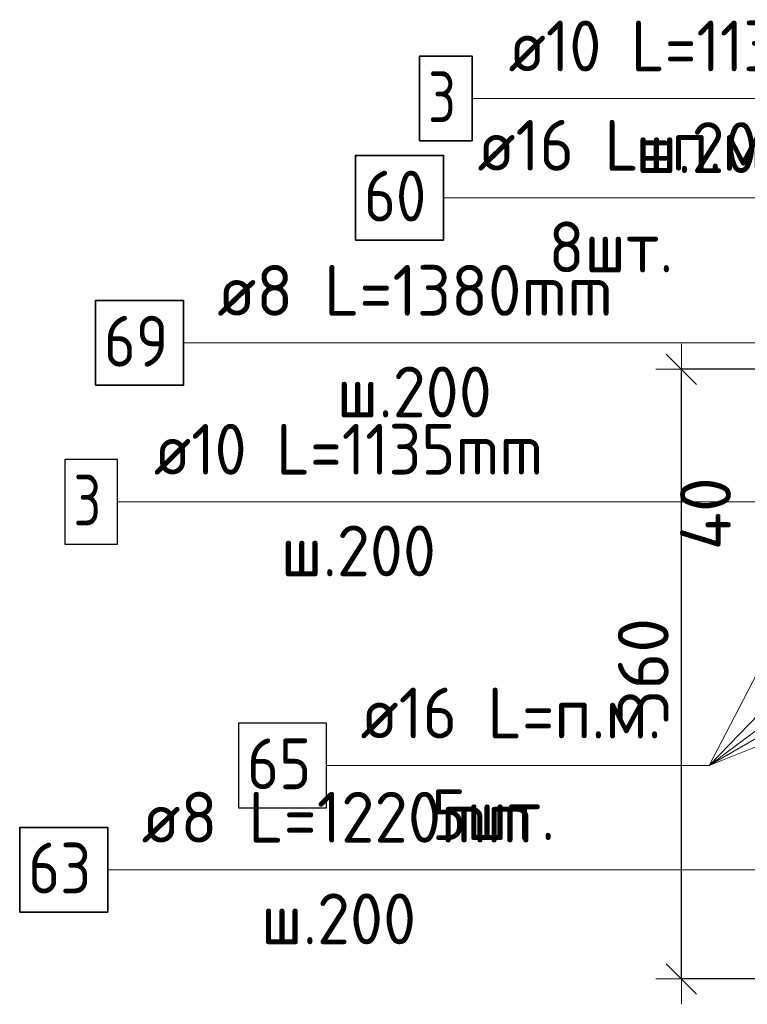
# Model space of a CAD drawing. Header units: metres. Extents: x -38 to 93, y -15 to 21.
# Tile 83 of 195: x 71.593 to 72.023, y 1.939 to 2.521. Entities that reach past the tile are written whole.
import ezdxf

# ---------------------------------------------------------------- set-up
doc = ezdxf.new("R2010")
doc.units = ezdxf.units.M
doc.header["$PDMODE"] = 65
for name, color, linetype, lineweight in [('XR$3$Арм.стержн. Арматура края', 96, 'Continuous', 35), ('XR$3$Арм.стержн. Хомут', 240, 'Continuous', 35), ('XR$3$Арм.стержн.горизонт. 1', 180, 'Continuous', 35), ('XR$3$Размерная линия (1)', 7, 'Continuous', 13), ('XR$5$Арм.стержн. Арматура края', 96, 'Continuous', 35), ('XR$5$Арм.стержн.горизонт. 1', 180, 'Continuous', 35), ('XR$5$Размерная линия (1)', 7, 'Continuous', 13)]:
    doc.layers.add(name, color=color, linetype=linetype, lineweight=lineweight)
doc.styles.add('ISOCPEUR', font='txt')
doc.dimstyles.new('DIMSTYLE_18', dxfattribs={"dimtxt": 0.03, "dimasz": 0.03, "dimexe": 0, "dimexo": 0, "dimgap": 0.015, "dimtad": 2, "dimdec": 0, "dimlfac": 1000, "dimrnd": 5, "dimzin": 12, "dimdsep": 46, "dimtxsty": 'ISOCPEUR', "dimblk1": 'ALL_ML_STRICH', "dimblk2": 'ALL_ML_STRICH', "dimsah": 1, "dimcen": 0, "dimclrd": 7, "dimclre": 256, "dimclrt": 7, "dimadec": 0, "dimazin": 0, "dimtfac": 1, "dimtdec": 0, "dimtix": 1, "dimtmove": 2, "dimatfit": 3, "dimfxl": 0, "dimtvp": 1.2, "dimtzin": 0, "dimlwd": 0, "dimlwe": -3, "dimarcsym": 0})
doc.dimstyles.new('DIMSTYLE_19', dxfattribs={"dimtxt": 0.03, "dimasz": 0.03, "dimexe": 0, "dimexo": 0, "dimgap": 0.015, "dimtad": 2, "dimdec": 0, "dimlfac": 1000, "dimrnd": 5, "dimzin": 12, "dimdsep": 46, "dimtxsty": 'ISOCPEUR', "dimblk1": 'ALL_ML_STRICH', "dimblk2": 'ALL_ML_STRICH', "dimsah": 1, "dimcen": 0, "dimclrd": 7, "dimclre": 256, "dimclrt": 7, "dimadec": 0, "dimazin": 0, "dimtfac": 1, "dimtdec": 0, "dimtix": 1, "dimtmove": 2, "dimatfit": 3, "dimfxl": 0, "dimtzin": 0, "dimlwd": 0, "dimlwe": -3, "dimarcsym": 0})

# ---------------------------------------------------------------- blocks, each defined once
blk = doc.blocks.new('ALL_ML_STRICH')
at = {"color": 0, "linetype": 'ByBlock', "lineweight": -2}
for p, q in [((0, -0.5), (0, 0.5)), ((-0.3, -0.3), (0.3, 0.3)), ((-1, 0), (0.5, 0))]:
    blk.add_line(p, q, dxfattribs=at)
blk = doc.blocks.new('*D340')
at = {"layer": 'DEFPOINTS', "color": 7, "linetype": 'Continuous', "lineweight": 13, "transparency": 33554687}
for p in [(72.11861, 2.31411), (71.98386, 1.95411), (72.11861, 1.95411)]:
    blk.add_point(p, dxfattribs=at)
at = {"layer": 'XR$3$Размерная линия (1)', "color": 9, "linetype": 'Continuous', "lineweight": -2, "true_color": 0xc7c7c7, "transparency": 33554687}
for p, q in [((72.09861, 2.31411), (71.98386, 2.31411)), ((72.09861, 1.95411), (71.98386, 1.95411))]:
    blk.add_line(p, q, dxfattribs=at)
at = {"layer": 'XR$3$Размерная линия (1)', "color": 7, "linetype": 'Continuous', "lineweight": -2, "transparency": 33554687}
blk.add_line((71.98386, 1.95411), (71.98386, 2.31411), dxfattribs=at)
at = {"layer": 'XR$3$Размерная линия (1)', "color": 7, "linetype": 'Continuous', "lineweight": 13, "transparency": 33554687, "xscale": 0.03, "yscale": 0.03, "zscale": 0.03}
for p, rotation in [((71.98386, 2.31411), 90), ((71.98386, 1.95411), 270)]:
    blk.add_blockref('ALL_ML_STRICH', p, dxfattribs=dict(at, rotation=rotation))
at = {"layer": 'XR$3$Размерная линия (1)', "color": 7, "linetype": 'Continuous', "lineweight": 13, "transparency": 33554687, "insert": (71.96136, 2.13561), "char_height": 0.03, "width": 0.09, "attachment_point": 5, "rotation": 90, "style": 'ISOCPEUR'}
blk.add_mtext('\\A1;{360}', dxfattribs=at)
blk = doc.blocks.new('*D641')
at = {"layer": 'DEFPOINTS', "color": 7, "linetype": 'Continuous', "lineweight": 13, "transparency": 33554687}
for p in [(72.13995, 2.22518), (72.06519, 2.18518), (72.10003, 2.18518)]:
    blk.add_point(p, dxfattribs=at)
at = {"layer": 'XR$5$Размерная линия (1)', "color": 9, "linetype": 'Continuous', "lineweight": -2, "true_color": 0xc7c7c7, "transparency": 33554687}
for p, q in [((72.11995, 2.22518), (72.06519, 2.22518)), ((72.08003, 2.18518), (72.06519, 2.18518))]:
    blk.add_line(p, q, dxfattribs=at)
at = {"layer": 'XR$5$Размерная линия (1)', "color": 7, "linetype": 'Continuous', "lineweight": -2, "transparency": 33554687}
blk.add_line((72.06519, 2.18518), (72.06519, 2.22518), dxfattribs=at)
at = {"layer": 'XR$5$Размерная линия (1)', "color": 7, "linetype": 'Continuous', "lineweight": 13, "transparency": 33554687, "xscale": 0.03, "yscale": 0.03, "zscale": 0.03}
for p, rotation in [((72.06519, 2.22518), 90), ((72.06519, 2.18518), 270)]:
    blk.add_blockref('ALL_ML_STRICH', p, dxfattribs=dict(at, rotation=rotation))
at = {"layer": 'XR$5$Размерная линия (1)', "color": 7, "linetype": 'Continuous', "lineweight": 13, "transparency": 33554687, "insert": (71.99811, 2.22882), "char_height": 0.03, "width": 0.06, "attachment_point": 5, "rotation": 90, "style": 'ISOCPEUR'}
blk.add_mtext('\\A1;{40}', dxfattribs=at)

msp = doc.modelspace()

# ---------------------------------------------------------------- linework, layer by layer
at = {"layer": 'XR$3$Арм.стержн. Арматура края', "color": 7, "linetype": 'Continuous', "lineweight": 13, "transparency": 33554687}
for p, q in [((71.65085, 2.23588), (72.02085, 2.23588)), ((72.02085, 2.23588), (72.14365, 2.23588)), ((72.02085, 2.23588), (72.14365, 2.23588))]:
    msp.add_line(p, q, dxfattribs=at)
at = {"layer": 'XR$3$Арм.стержн. Арматура края', "color": 7, "linetype": 'Continuous', "lineweight": 25, "transparency": 33554687}
msp.add_lwpolyline([(71.61985, 2.21088), (71.65085, 2.21088), (71.65085, 2.26088), (71.61985, 2.26088), (71.61985, 2.21088)], dxfattribs=at)
at = {"layer": 'XR$3$Арм.стержн. Хомут', "color": 7, "linetype": 'Continuous', "lineweight": 13, "transparency": 33554687}
for p, q in [((71.64512, 2.01858), (72.00312, 2.01858)), ((72.00312, 2.01858), (72.14664, 2.01858))]:
    msp.add_line(p, q, dxfattribs=at)
at = {"layer": 'XR$3$Арм.стержн. Хомут', "color": 7, "linetype": 'Continuous', "lineweight": 35, "transparency": 33554687}
msp.add_lwpolyline([(71.59312, 1.99358), (71.64512, 1.99358), (71.64512, 2.04358), (71.59312, 2.04358), (71.59312, 1.99358)], dxfattribs=at)
at = {"layer": 'XR$3$Арм.стержн.горизонт. 1', "color": 7, "linetype": 'Continuous', "lineweight": 13, "transparency": 33554687}
msp.add_line((71.84342, 2.4154), (72.12942, 2.4154), dxfattribs=at)
at = {"layer": 'XR$3$Арм.стержн.горизонт. 1', "color": 7, "linetype": 'Continuous', "lineweight": 35, "transparency": 33554687}
msp.add_lwpolyline([(71.79142, 2.3904), (71.84342, 2.3904), (71.84342, 2.4404), (71.79142, 2.4404), (71.79142, 2.3904)], dxfattribs=at)
at = {"layer": 'XR$5$Арм.стержн. Арматура края', "color": 7, "linetype": 'Continuous', "lineweight": 13, "transparency": 33554687}
for p, q in [((71.86032, 2.47405), (72.17032, 2.47405)), ((71.68983, 2.32972), (71.98783, 2.32972)), ((71.98783, 2.32972), (72.12903, 2.32972))]:
    msp.add_line(p, q, dxfattribs=at)
at = {"layer": 'XR$5$Арм.стержн. Арматура края', "color": 7, "linetype": 'Continuous', "lineweight": 35, "transparency": 33554687}
for points in [[(71.82932, 2.44905), (71.86032, 2.44905), (71.86032, 2.49905), (71.82932, 2.49905), (71.82932, 2.44905)], [(71.63783, 2.30472), (71.68983, 2.30472), (71.68983, 2.35472), (71.63783, 2.35472), (71.63783, 2.30472)]]:
    msp.add_lwpolyline(points, dxfattribs=at)
at = {"layer": 'XR$5$Арм.стержн.горизонт. 1', "color": 7, "linetype": 'Continuous', "lineweight": 13, "transparency": 33554687}
for p, q in [((72.00038, 2.08015), (72.13995, 2.35018)), ((72.00038, 2.08015), (72.36003, 2.35018)), ((72.00038, 2.08015), (72.24995, 2.22518)), ((72.00038, 2.08015), (72.36003, 2.22518)), ((72.00038, 2.08015), (72.13995, 2.22518)), ((71.77438, 2.08015), (72.00038, 2.08015))]:
    msp.add_line(p, q, dxfattribs=at)
at = {"layer": 'XR$5$Арм.стержн.горизонт. 1', "color": 7, "linetype": 'Continuous', "lineweight": 25, "transparency": 33554687}
msp.add_lwpolyline([(71.72238, 2.05515), (71.77438, 2.05515), (71.77438, 2.10515), (71.72238, 2.10515), (71.72238, 2.05515)], dxfattribs=at)

# ---------------------------------------------------------------- texts
at = {"layer": 'XR$3$Арм.стержн. Арматура края', "color": 7, "linetype": 'Continuous', "lineweight": 25, "transparency": 33554687, "char_height": 0.03, "attachment_point": 7, "style": 'ISOCPEUR'}
for s, insert, width in [('\\W0.92;ø10 L=1135mm ', (71.67235, 2.25188), 0.2806694), ('\\W0.78;3', (71.62485, 2.22188), 0.0326407), ('\\W0.95;ш.200 ', (71.74735, 2.19188), 0.1311996)]:
    msp.add_mtext(s, dxfattribs=dict(at, insert=insert, width=width))
at = {"layer": 'XR$3$Арм.стержн. Хомут', "color": 7, "linetype": 'Continuous', "lineweight": 25, "transparency": 33554687, "char_height": 0.03, "attachment_point": 7, "style": 'ISOCPEUR'}
for s, insert, width in [('\\W0.96;ø8 L=1220mm ', (71.66512, 2.03458), 0.2722217), ('\\W0.87;63', (71.59812, 2.00458), 0.0550812), ('\\W0.95;ш.200 ', (71.73562, 1.97458), 0.1311997)]:
    msp.add_mtext(s, dxfattribs=dict(at, insert=insert, width=width))
at = {"layer": 'XR$3$Арм.стержн.горизонт. 1', "color": 7, "linetype": 'Continuous', "lineweight": 25, "transparency": 33554687, "char_height": 0.03, "attachment_point": 7, "style": 'ISOCPEUR'}
for s, insert, width in [('\\W0.94;ø16 L=п.м.', (71.86342, 2.4314), 0.1999831), ('\\W0.87;60', (71.79642, 2.4014), 0.0550812), ('\\W0.94;8шт. ', (71.90542, 2.3714), 0.1161286)]:
    msp.add_mtext(s, dxfattribs=dict(at, insert=insert, width=width))
at = {"layer": 'XR$5$Арм.стержн. Арматура края', "color": 7, "linetype": 'Continuous', "lineweight": 25, "transparency": 33554687, "char_height": 0.03, "attachment_point": 7, "style": 'ISOCPEUR'}
for s, insert, width in [('\\W0.92;ø10 L=1135mm ', (71.88182, 2.49005), 0.2806692), ('\\W0.78;3', (71.83432, 2.46005), 0.0326407), ('\\W0.95;ш.200 ', (71.95682, 2.43005), 0.1311995), ('\\W0.96;ø8 L=1380mm ', (71.70983, 2.34572), 0.2722217), ('\\W0.87;69', (71.64283, 2.31572), 0.0550812), ('\\W0.95;ш.200 ', (71.78033, 2.28572), 0.1311995)]:
    msp.add_mtext(s, dxfattribs=dict(at, insert=insert, width=width))
at = {"layer": 'XR$5$Арм.стержн.горизонт. 1', "color": 7, "linetype": 'Continuous', "lineweight": 25, "transparency": 33554687, "char_height": 0.03, "attachment_point": 7, "style": 'ISOCPEUR'}
for s, insert, width in [('\\W0.94;ø16 L=п.м.', (71.79438, 2.09615), 0.1999832), ('\\W0.87;65', (71.72738, 2.06615), 0.0550812), ('\\W0.94;5шт. ', (71.83638, 2.03615), 0.1161286)]:
    msp.add_mtext(s, dxfattribs=dict(at, insert=insert, width=width))

# ---------------------------------------------------------------- dimensions: what is measured, and where the dimension line sits
at = {"layer": 'XR$3$Размерная линия (1)', "color": 7, "linetype": 'Continuous', "lineweight": 13, "transparency": 33554687}
dim = msp.add_linear_dim(base=(71.98386, 2.31411), p1=(72.09861, 1.95411), p2=(72.09861, 2.31411), angle=90, dimstyle='DIMSTYLE_19', override={"dimpost": '<>', "dimclrd": 7, "dimclre": 9, "dimclrt": 7, "dimlwd": 0, "dimlwe": 65533}, dxfattribs=at)
dim.commit()
dim.dimension.update_dxf_attribs({"geometry": '*D340', "text_midpoint": (71.96136, 2.13561), "dimtype": 160})
at = {"layer": 'XR$5$Размерная линия (1)', "color": 7, "linetype": 'Continuous', "lineweight": 13, "transparency": 33554687}
dim = msp.add_linear_dim(base=(72.06519, 2.22518), p1=(72.08003, 2.18518), p2=(72.11995, 2.22518), angle=90, dimstyle='DIMSTYLE_18', override={"dimpost": '<>', "dimclrd": 7, "dimclre": 9, "dimclrt": 7, "dimlwd": 0, "dimlwe": 65533}, dxfattribs=at)
dim.commit()
dim.dimension.update_dxf_attribs({"geometry": '*D641', "text_midpoint": (71.99811, 2.22882), "dimtype": 160})

doc.saveas('drawing.dxf')
